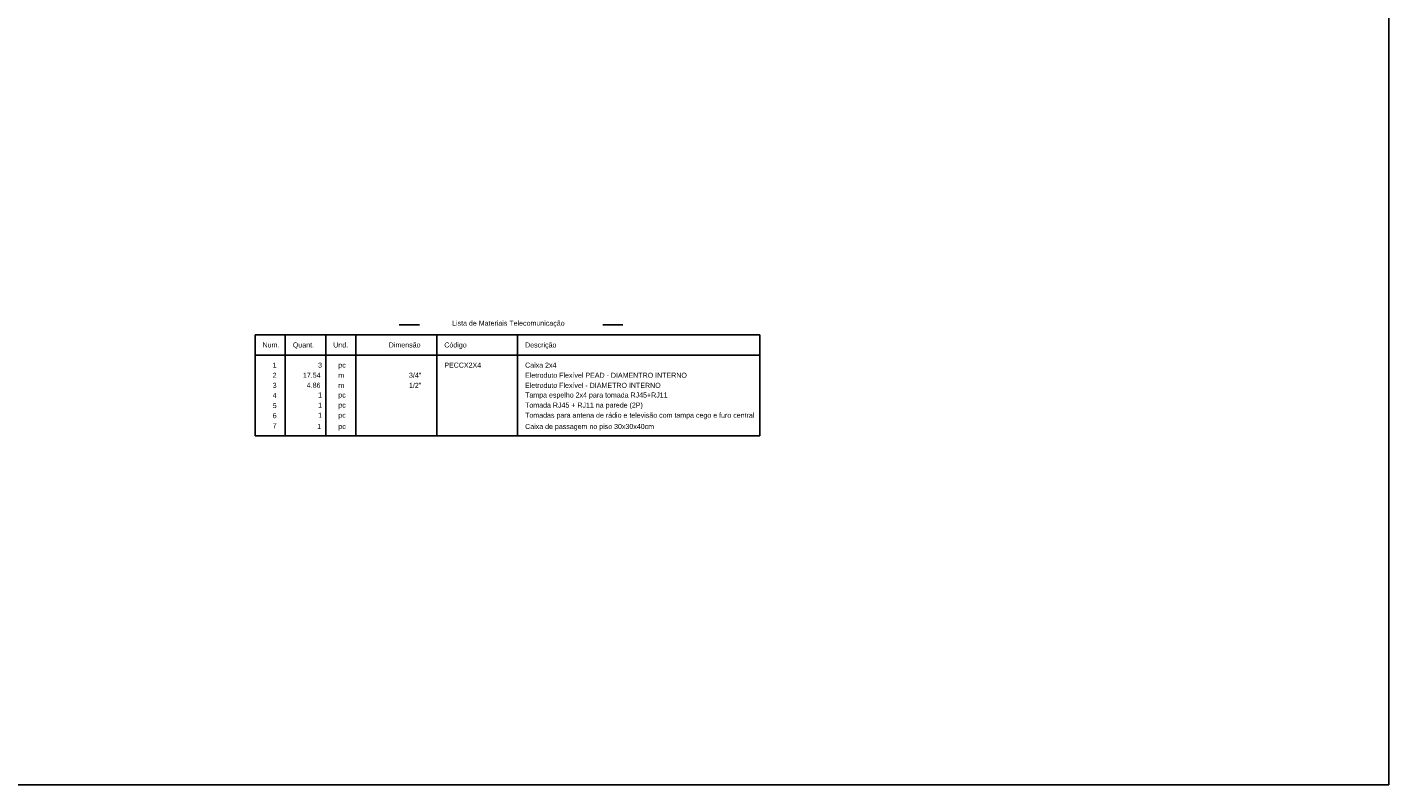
# Model space of a CAD drawing. Extents: x -98 to 248, y -55 to 13.
# Tile 114 of 117: x 221 to 248, y -55 to -40. Entities that reach past the tile are written whole.
import ezdxf

# ---------------------------------------------------------------- set-up
doc = ezdxf.new("R2010")
doc.units = 0
doc.header["$LTSCALE"] = 0.01
doc.layers.add('AUX', color=2, linetype='Continuous')
doc.styles.add('Arial_1', font='arial.ttf', dxfattribs={"height": 0.075})

msp = doc.modelspace()

# ---------------------------------------------------------------- linework, layer by layer
for p, q in [((227.9889, -46.2272), (228.3889, -46.2272)), ((232.0207, -46.2272), (232.4207, -46.2272)), ((225.1321, -46.4272), (235.1321, -46.4272)), ((225.1321, -46.4272), (225.1321, -48.4253)), ((225.7321, -46.4272), (225.7321, -48.4253)), ((226.5321, -46.4272), (226.5321, -48.4253)), ((227.1321, -46.4272), (227.1321, -48.4253)), ((228.7321, -46.4272), (228.7321, -48.4253)), ((230.3321, -46.4272), (230.3321, -48.4253)), ((235.1321, -46.4272), (235.1321, -48.4253)), ((225.1321, -46.8272), (235.1321, -46.8272)), ((225.1321, -48.4253), (235.1321, -48.4253))]:
    msp.add_line(p, q)
at = {"layer": 'AUX'}
msp.add_lwpolyline([(178.4643, 12.6966), (247.5913, 12.6966), (247.5913, -55.3374), (178.4643, -55.3374)], close=True, dxfattribs=at)

# ---------------------------------------------------------------- texts
at = {"style": 'Arial_1'}
for s, p in [('Lista de Materiais Telecomunicação', (229.0369, -46.2461)), ('Num.', (225.2821, -46.6772)), ('Quant.', (225.8821, -46.6772)), ('Und.', (226.6821, -46.6772)), ('Dimensão', (227.7821, -46.6772)), ('Código', (228.8821, -46.6772)), ('Descrição', (230.4821, -46.6772)), ('2', (225.4821, -47.2772)), ('1', (225.4821, -47.0772)), ('17.54', (226.0821, -47.2772)), ('3', (226.3821, -47.0772)), ('pc', (226.7821, -47.0772)), ('3/4"', (228.1821, -47.2772)), ('PECCX2X4', (228.8821, -47.0772)), ('Caixa 2x4', (230.4821, -47.0772)), ('Eletroduto Flexível PEAD - DIAMENTRO INTERNO', (230.4821, -47.2772)), ('3', (225.4821, -47.4772)), ('4.86', (226.1574, -47.4742)), ('m', (226.7821, -47.2772)), ('m', (226.7821, -47.4772)), ('1/2"', (228.1821, -47.4772)), ('Eletroduto Flexível - DIAMETRO INTERNO', (230.4821, -47.4772)), ('4', (225.4821, -47.6772)), ('1', (226.3821, -47.6688)), ('pc', (226.7821, -47.6688)), ('Tampa espelho 2x4 para tomada RJ45+RJ11', (230.4821, -47.6688)), ('5', (225.4821, -47.8772)), ('6', (225.4821, -48.0772)), ('1', (226.3821, -47.8688)), ('1', (226.3821, -48.0688)), ('pc', (226.7821, -47.8688)), ('pc', (226.7821, -48.0688)), ('Tomada RJ45 + RJ11 na parede (2P)', (230.4821, -47.8688)), ('Tomadas para antena de rádio e televisão com tampa cego e furo central', (230.4821, -48.0688)), ('7', (225.4821, -48.2772)), ('1', (226.3639, -48.2908)), ('pc', (226.7828, -48.2916)), ('Caixa de passagem no piso 30x30x40cm', (230.4828, -48.2916))]:
    msp.add_text(s, height=0.1, dxfattribs=at).set_placement(p)

doc.saveas('drawing.dxf')
